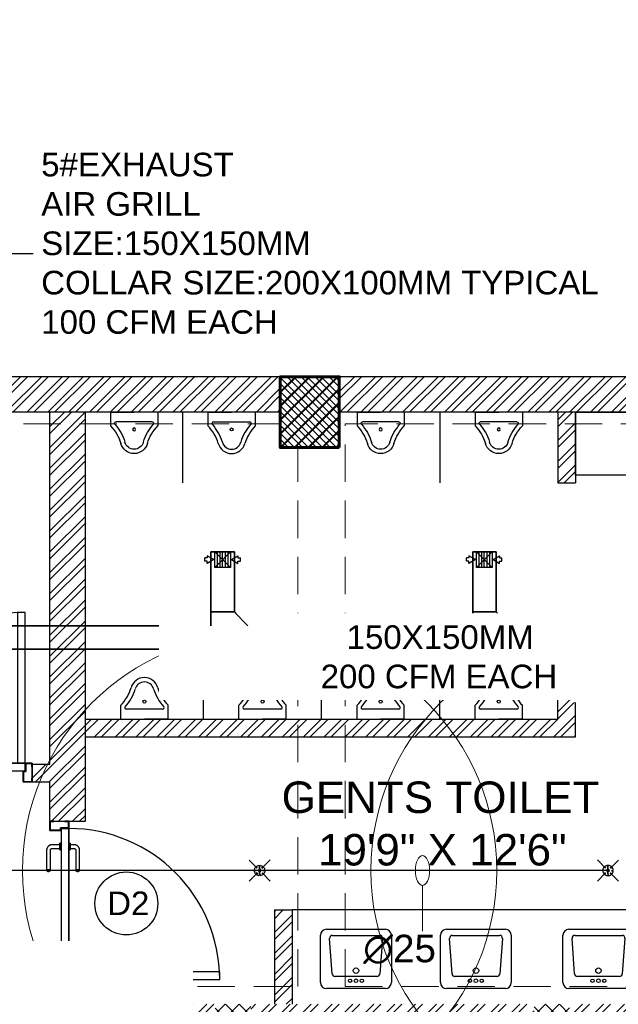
# Model space of a CAD drawing. Header units: inches. Extents: x 113025 to 158499, y 12149 to 30915.
# Tile 97 of 167: x 127025 to 127178, y 21443 to 21693. Entities that reach past the tile are written whole.
import ezdxf

# ---------------------------------------------------------------- set-up
doc = ezdxf.new("R2010")
doc.units = ezdxf.units.IN
doc.header["$MEASUREMENT"] = 0
doc.linetypes.add('HIDDEN', pattern=[0.375, 0.25, -0.125])
for name, color, linetype in [('0-SA-DUCT', 250, 'Continuous'), ('PD_025_TEXT', 61, 'Continuous'), ('PP-HVAC- GRILL', 1, 'Continuous'), ('PP-SPRINKLER', 1, 'Continuous')]:
    doc.layers.add(name, color=color, linetype=linetype)
for name, color, linetype, lineweight in [('DIFFUSER', 3, 'Continuous', 30), ('EXHAUST AIR DUCT', 13, 'Continuous', 35), ('FIRE', 1, 'Continuous', 25), ('HVAC TEXT PP', 104, 'Continuous', 20), ('PD_COLUMN', 2, 'Continuous', 60), ('PD_DOOR', 42, 'Continuous', 25), ('PD_HATCH', 45, 'Continuous', 9), ('PP-SPRINKLER PIPE', 1, 'Continuous', 0), ('PP-TEXT', 7, 'Continuous', 40), ('SH-SPRINKLAR', 1, 'Continuous', 0)]:
    doc.layers.add(name, color=color, linetype=linetype, lineweight=lineweight)
doc.layers.add('PD_BASE', color=8, linetype='Continuous', transparency=0.5)
doc.styles.get("Standard").update_dxf_attribs({"font": 'arial.ttf', "height": 6})
doc.styles.add('style1', font='arial.ttf', dxfattribs={"height": 500})
doc.styles.add('text Ht 200mm', font='arial.ttf')
doc.dimstyles.new('ISO-10', dxfattribs={"dimtxt": 6, "dimasz": 0.5, "dimexe": 1.25, "dimexo": 0.625, "dimtad": 1, "dimtoh": 1, "dimdec": 1, "dimlunit": 4, "dimtxsty": 'Standard', "dimblk": 'ARCHTICK', "dimcen": 2.5, "dimclrt": 3, "dimadec": 0, "dimazin": 0, "dimtfac": 1, "dimtdec": 1, "dimtmove": 1, "dimatfit": 3, "dimfxl": 1, "dimarcsym": 0})
pattern_1 = [(45, (150297.4604, 39481.8853), (-2.65165043, 2.65165043), []), (45, (150299.228, 39481.8853), (-2.65165043, 2.65165043), [])]

# ---------------------------------------------------------------- blocks, each defined once
blk = doc.blocks.new('columns2')
at = {"layer": 'PD_HATCH'}
h = blk.add_hatch(dxfattribs=at)
h.set_pattern_fill('ANSI37', color=256, scale=20)
h.paths.add_polyline_path([(387, -250), (387, -268), (369, -268), (369, -250)])
h.paths.add_polyline_path([(18, 0), (18, -15), (0, -15), (0, 0)])
h.paths.add_polyline_path([(18, -828), (18, -813), (0, -813), (0, -828)])
h.paths.add_polyline_path([(201, -870), (186, -870), (186, -888), (201, -888)])
h.paths.add_polyline_path([(570, -870), (555, -870), (555, -888), (570, -888)])
h.paths.add_polyline_path([(754.5, -870), (739.5, -870), (739.5, -888), (754.5, -888)])
h.paths.add_polyline_path([(934.5, -870), (919.5, -870), (919.5, -888), (934.5, -888)])
h.paths.add_polyline_path([(385.5, -870), (370.5, -870), (370.5, -888), (385.5, -888)])
h.paths.add_polyline_path([(201, 42), (186, 42), (186, 60), (201, 60)])
h.paths.add_polyline_path([(387, -578), (387, -560), (369, -560), (369, -578)])
h.paths.add_polyline_path([(1116, -731.5), (1116, -716.5), (1098, -716.5), (1098, -731.5)])
h.paths.add_polyline_path([(1116, -111.5), (1116, -96.5), (1098, -96.5), (1098, -111.5)])
h.paths.add_polyline_path([(1116, -561.5), (1116, -576.5), (1098, -576.5), (1098, -561.5)])
h.paths.add_polyline_path([(1116, -251.5), (1116, -266.5), (1098, -266.5), (1098, -251.5)])
h.paths.add_polyline_path([(0, -731.5), (0, -716.5), (18, -716.5), (18, -731.5)])
h.paths.add_polyline_path([(0, -111.5), (0, -96.5), (18, -96.5), (18, -111.5)])
h.paths.add_polyline_path([(0, -406.5), (0, -421.5), (18, -421.5), (18, -406.5)])
h.paths.add_polyline_path([(0, -561.5), (0, -576.5), (18, -576.5), (18, -561.5)])
h.paths.add_polyline_path([(0, -251.5), (0, -266.5), (18, -266.5), (18, -251.5)])
h.paths.add_polyline_path([(993, -111.5), (993, -99.5), (984, -99.5), (984, -111.5)])
h.paths.add_polyline_path([(993, -189.5), (993, -201.5), (984, -201.5), (984, -189.5)])
h.paths.add_polyline_path([(903, -111.5), (903, -99.5), (912, -99.5), (912, -111.5)])
h.paths.add_polyline_path([(903, -189.5), (903, -201.5), (912, -201.5), (912, -189.5)])
h.paths.add_polyline_path([(75, -870), (60, -870), (60, -888), (75, -888)])
h.paths.add_polyline_path([(1116, -870), (1101, -870), (1101, -888), (1116, -888)])
h.paths.add_polyline_path([(75, 42), (60, 42), (60, 60), (75, 60)])
h.paths.add_polyline_path([(570, 42), (555, 42), (555, 60), (570, 60)])
h.paths.add_polyline_path([(754.5, 42), (739.5, 42), (739.5, 60), (754.5, 60)])
h.paths.add_polyline_path([(934.5, 42), (919.5, 42), (919.5, 60), (934.5, 60)])
h.paths.add_polyline_path([(385.5, 42), (370.5, 42), (370.5, 60), (385.5, 60)])
h.paths.add_polyline_path([(1116, 42), (1101, 42), (1101, 60), (1116, 60)])
h.paths.add_polyline_path([(738, -250), (738, -268), (756, -268), (756, -250)])
h.paths.add_polyline_path([(756, -578), (756, -560), (738, -560), (738, -578)])
at = {"layer": 'PD_COLUMN'}
blk.add_lwpolyline([(934.5, 42), (919.5, 42), (919.5, 60), (934.5, 60)], close=True, dxfattribs=at)
at = {"layer": 'PD_HATCH', "linetype": 'HIDDEN', "ltscale": 38}
for p, q in [((754.5, 60), (919.5, 60)), ((1101, 60), (934.5, 60)), ((754.5, 48), (919.5, 48)), ((1101, 48), (936, 48)), ((936, -95), (936, 48)), ((924, -95), (924, 42)), ((756, -95), (924, -95)), ((936, -95), (1104, -95))]:
    blk.add_line(p, q, dxfattribs=at)
blk = doc.blocks.new('LV')
at = {"color": 251}
for p, q in [((-254, 510.1), (254, 510.1)), ((-304.8, 50.8), (-304.8, 459.3)), ((-205.3, 127), (-226.3, 430.8)), ((-201, 458), (203.1, 458)), ((228.4, 430.6), (205.5, 126.8)), ((304.8, 459.3), (304.8, 50.8)), ((180.2, 103.5), (-180, 103.5)), ((254, 0), (-254, 0))]:
    blk.add_line(p, q, dxfattribs=at)
for centre, radius in [((0.4, 154.3), 23.6), ((-50.8, 67.2), 14.4), ((0, 67.2), 15.3), ((50.8, 67.2), 14.4)]:
    blk.add_circle(centre, radius, dxfattribs=at)
for centre, radius, start, end in [((-254, 459.3), 50.8, 90, 180), ((254, 459.3), 50.8, 0, 90), ((-201, 432.6), 25.4, 90, 184.20165), ((203.1, 432.6), 25.4, 355.41795, 90), ((-180, 128.9), 25.4, 184.20165, 270), ((180.2, 128.9), 25.4, 270, 355.41795), ((-254, 50.8), 50.8, 180, 270), ((254, 50.8), 50.8, 270, 0)]:
    blk.add_arc(centre, radius, start, end, dxfattribs=at)
blk = doc.blocks.new('A$C33087201')
at = {"color": 251}
for p, q in [((0, 289.6), (165, 289.6)), ((0, 289.6), (0, 193.2)), ((330, 289.6), (165, 289.6)), ((330, 289.6), (330, 193.2)), ((38.1, 220.9), (291.9, 220.9))]:
    blk.add_line(p, q, dxfattribs=at)
blk.add_circle((165, 168.2), 10.4, dxfattribs=at)
for centre, radius, start, end in [((38.1, 210.9), 10, 90, 221.82421), ((291.9, 210.9), 10, 318.17579, 90), ((-215.7, -16.2), 300.6, 16.9059, 44.14458), ((-215.7, -16.2), 330.6, 16.9059, 41.82421), ((545.7, -16.2), 330.6, 138.17579, 163.0941), ((545.7, -16.2), 300.6, 135.85542, 163.0941), ((164.8, 96.2), 96.2, 195.06809, 270.09426), ((164.8, 96.2), 66.2, 195.06809, 270.09426), ((165.2, 96.2), 66.2, 269.90574, 344.93191), ((165.2, 96.2), 96.2, 269.90574, 344.93191)]:
    blk.add_arc(centre, radius, start, end, dxfattribs=at)
blk = doc.blocks.new('door 1')
at = {"layer": 'PD_DOOR', "color": 251}
for p, q in [((159755.9, 15337.6), (159695.9, 15337.6)), ((159695.9, 15337.6), (159695.9, 15312.6)), ((159695.9, 15312.6), (159695.9, 15337.6)), ((159695.9, 15337.6), (159755.9, 15337.6)), ((159695.9, 15212.6), (159695.9, 15337.6)), ((159697.9, 15312.6), (159697.9, 15335.6)), ((159697.9, 15335.6), (159753.9, 15335.6)), ((159753.9, 15335.6), (159697.9, 15335.6)), ((159697.9, 15335.6), (159697.9, 15312.6)), ((159753.9, 15335.6), (159753.9, 15267.6)), ((159753.9, 15267.6), (159753.9, 15335.6)), ((159755.9, 15265.6), (159755.9, 15337.6)), ((159755.9, 15337.6), (159755.9, 15265.6)), ((160472.9, 15356.5), (160472.9, 15360.1)), ((160472.9, 15360.1), (160472.9, 15356.5)), ((160602.9, 15360.1), (160472.9, 15360.1)), ((160472.9, 15360.1), (160472.9, 15359.7)), ((160472.9, 15335.1), (160472.9, 15360.1)), ((160472.9, 15359.7), (160472.9, 15335.6)), ((160472.9, 15335.1), (160472.9, 15338.8)), ((160472.9, 15338.8), (160472.9, 15335.1)), ((160472.9, 15335.6), (160472.9, 15335.1)), ((160795.9, 15337.6), (160735.9, 15337.6)), ((160735.9, 15337.6), (160735.9, 15265.6)), ((160735.9, 15265.6), (160735.9, 15337.6)), ((160735.9, 15337.6), (160795.9, 15337.6)), ((160737.9, 15267.6), (160737.9, 15335.6)), ((160737.9, 15335.6), (160793.9, 15335.6)), ((160793.9, 15335.6), (160737.9, 15335.6)), ((160737.9, 15335.6), (160737.9, 15267.6)), ((160793.9, 15335.6), (160793.9, 15312.6)), ((160793.9, 15312.6), (160793.9, 15335.6)), ((160795.9, 15312.6), (160795.9, 15337.6)), ((160795.9, 15337.6), (160795.9, 15312.6)), ((160795.9, 15337.6), (160795.9, 15212.6)), ((159695.9, 15312.6), (159697.9, 15312.6)), ((159697.9, 15312.6), (159695.9, 15312.6)), ((160472.9, 15335.1), (160602.9, 15335.1)), ((160605.4, 15272.6), (160605.4, 15262.6)), ((160622.1, 15272.6), (160605.4, 15272.6)), ((160605.4, 15272.6), (160622.1, 15272.6)), ((160615.4, 15322.6), (160615.4, 15272.6)), ((160640.4, 15272.6), (160615.4, 15272.6)), ((160615.4, 15272.6), (160621.7, 15272.6)), ((160621.7, 15272.6), (160624.7, 15272.6)), ((160624.7, 15272.6), (160627.9, 15272.6)), ((160627.9, 15272.6), (160631.2, 15272.6)), ((160627.9, 15272.6), (160650.4, 15272.6)), ((160631.2, 15272.6), (160634.2, 15272.6)), ((160650.4, 15272.6), (160633.8, 15272.6)), ((160634.2, 15272.6), (160640.4, 15272.6)), ((160640.4, 15272.6), (160640.4, 15322.6)), ((160650.4, 15262.6), (160650.4, 15272.6)), ((160793.9, 15312.6), (160795.9, 15312.6)), ((160795.9, 15312.6), (160793.9, 15312.6)), ((159697.9, 15237.6), (159695.9, 15237.6)), ((159695.9, 15237.6), (159695.9, 15212.6)), ((159695.9, 15212.6), (159695.9, 15237.6)), ((159695.9, 15237.6), (159697.9, 15237.6)), ((159695.9, 15212.6), (159740.9, 15212.6)), ((159740.9, 15212.6), (159695.9, 15212.6)), ((159695.9, 15212.6), (159743.9, 15212.6)), ((159743.9, 15212.6), (159695.9, 15212.6)), ((159697.9, 15214.6), (159697.9, 15237.6)), ((159697.9, 15237.6), (159697.9, 15214.6)), ((159738.9, 15214.6), (159697.9, 15214.6)), ((159697.9, 15214.6), (159738.9, 15214.6)), ((159753.9, 15267.6), (159738.9, 15267.6)), ((159738.9, 15267.6), (159738.9, 15214.6)), ((159738.9, 15214.6), (159738.9, 15267.6)), ((159738.9, 15267.6), (159753.9, 15267.6)), ((159740.9, 15212.6), (159740.9, 15265.6)), ((159740.9, 15265.6), (159755.9, 15265.6)), ((159755.9, 15265.6), (159740.9, 15265.6)), ((159740.9, 15265.6), (159740.9, 15212.6)), ((160747.9, 15262.6), (159743.9, 15262.6)), ((159743.9, 15262.6), (159743.9, 15212.6)), ((160747.9, 15262.6), (159743.9, 15262.6)), ((159743.9, 15262.6), (159743.9, 15212.6)), ((159793.9, 15212.6), (159743.9, 15212.6)), ((159743.9, 15212.6), (159743.9, 14208.6)), ((159743.9, 15212.6), (160747.9, 15212.6)), ((159743.9, 15212.6), (159793.9, 15212.6)), ((159743.9, 15212.6), (159793.9, 15212.6)), ((159793.9, 15212.6), (159743.9, 15212.6)), ((159793.9, 14208.6), (159793.9, 15212.6)), ((159793.9, 15212.6), (160747.9, 15212.6)), ((159793.9, 15212.6), (160747.9, 15212.6)), ((160747.9, 15212.6), (159793.9, 15212.6)), ((160650.4, 15262.6), (160605.4, 15262.6)), ((160605.4, 15262.6), (160650.4, 15262.6)), ((160605.4, 15212.6), (160605.4, 15202.6)), ((160605.4, 15212.6), (160650.4, 15212.6)), ((160639.2, 15212.6), (160605.4, 15212.6)), ((160617.9, 15267.6), (160617.9, 15262.6)), ((160637.9, 15267.6), (160617.9, 15267.6)), ((160617.9, 15267.6), (160637.9, 15267.6)), ((160637.9, 15262.6), (160617.9, 15262.6)), ((160617.9, 15262.6), (160637.9, 15262.6)), ((160617.9, 15212.6), (160617.9, 15207.6)), ((160617.9, 15212.6), (160637.9, 15212.6)), ((160618.3, 15212.6), (160617.9, 15212.6)), ((160617.9, 15207.6), (160637.9, 15207.6)), ((160637.9, 15207.6), (160617.9, 15207.6)), ((160637.9, 15212.6), (160618.3, 15212.6)), ((160637.9, 15262.6), (160637.9, 15267.6)), ((160637.9, 15207.6), (160637.9, 15212.6)), ((160650.4, 15212.6), (160639.2, 15212.6)), ((160650.4, 15202.6), (160650.4, 15212.6)), ((160735.9, 15265.6), (160750.9, 15265.6)), ((160750.9, 15265.6), (160735.9, 15265.6)), ((160752.9, 15267.6), (160737.9, 15267.6)), ((160737.9, 15267.6), (160752.9, 15267.6)), ((160747.9, 15212.6), (160747.9, 15262.6)), ((160747.9, 15262.6), (160747.9, 15212.6)), ((160747.9, 15212.6), (160795.9, 15212.6)), ((160795.9, 15212.6), (160747.9, 15212.6)), ((160750.9, 15265.6), (160750.9, 15212.6)), ((160750.9, 15212.6), (160750.9, 15265.6)), ((160750.9, 15212.6), (160795.9, 15212.6)), ((160795.9, 15212.6), (160750.9, 15212.6)), ((160752.9, 15214.6), (160752.9, 15267.6)), ((160752.9, 15267.6), (160752.9, 15214.6)), ((160793.9, 15214.6), (160752.9, 15214.6)), ((160752.9, 15214.6), (160793.9, 15214.6)), ((160795.9, 15237.6), (160793.9, 15237.6)), ((160793.9, 15237.6), (160793.9, 15214.6)), ((160793.9, 15214.6), (160793.9, 15237.6)), ((160793.9, 15237.6), (160795.9, 15237.6)), ((160795.9, 15212.6), (160795.9, 15237.6)), ((160795.9, 15237.6), (160795.9, 15212.6)), ((160472.9, 15165.1), (160472.9, 15161.5)), ((160472.9, 15161.5), (160472.9, 15165.1)), ((160602.9, 15165.1), (160472.9, 15165.1)), ((160472.9, 15165.1), (160472.9, 15164.7)), ((160472.9, 15140.1), (160472.9, 15165.1)), ((160472.9, 15164.7), (160472.9, 15140.6)), ((160472.9, 15143.8), (160472.9, 15140.1)), ((160472.9, 15140.1), (160472.9, 15143.8)), ((160472.9, 15140.6), (160472.9, 15140.1)), ((160472.9, 15140.1), (160602.9, 15140.1)), ((160605.4, 15202.6), (160650.4, 15202.6)), ((160650.4, 15202.6), (160605.4, 15202.6)), ((160615.4, 15202.6), (160615.4, 15177.6)), ((160615.4, 15202.6), (160640.4, 15202.6)), ((160640.4, 15202.6), (160615.4, 15202.6)), ((160640.4, 15177.6), (160640.4, 15202.6)), ((159743.9, 14208.6), (159793.9, 14208.6))]:
    blk.add_line(p, q, dxfattribs=at)
at = {"layer": 'PD_DOOR', "color": 251, "flags": 128}
for points in [[(160460.4, 15347.6), (160460.5, 15348.1), (160460.5, 15348.6), (160460.5, 15349.1), (160460.6, 15349.6), (160460.7, 15350.1), (160460.8, 15350.6), (160460.9, 15351.1), (160461.1, 15351.6), (160461.2, 15352), (160461.4, 15352.5), (160461.6, 15353), (160461.9, 15353.4), (160462.1, 15353.9), (160462.4, 15354.3), (160462.6, 15354.7), (160462.9, 15355.1), (160463.2, 15355.5), (160463.5, 15355.9), (160463.9, 15356.3), (160464.2, 15356.6), (160464.6, 15357), (160465, 15357.3), (160465.4, 15357.6), (160465.8, 15357.9), (160466.2, 15358.2), (160466.6, 15358.4), (160467, 15358.7), (160467.5, 15358.9), (160467.9, 15359.1), (160468.4, 15359.3), (160468.9, 15359.5), (160469.4, 15359.6), (160469.8, 15359.8), (160470.3, 15359.9), (160470.8, 15360), (160471.3, 15360), (160471.8, 15360.1), (160472.3, 15360.1), (160472.8, 15360.1), (160472.9, 15360.1)], [(160472.9, 15335.1), (160472.4, 15335.2), (160471.9, 15335.2), (160471.4, 15335.2), (160470.9, 15335.3), (160470.5, 15335.4), (160470, 15335.5), (160469.5, 15335.6), (160469, 15335.8), (160468.5, 15335.9), (160468.1, 15336.1), (160467.6, 15336.3), (160467.2, 15336.6), (160466.7, 15336.8), (160466.3, 15337.1), (160465.9, 15337.3), (160465.5, 15337.6), (160465.1, 15337.9), (160464.7, 15338.2), (160464.3, 15338.6), (160464, 15338.9), (160463.6, 15339.3), (160463.3, 15339.7), (160463, 15340.1), (160462.7, 15340.5), (160462.4, 15340.9), (160462.2, 15341.3), (160461.9, 15341.8), (160461.7, 15342.2), (160461.5, 15342.7), (160461.3, 15343.1), (160461.1, 15343.6), (160461, 15344.1), (160460.8, 15344.5), (160460.7, 15345), (160460.6, 15345.5), (160460.5, 15346), (160460.5, 15346.5), (160460.5, 15347), (160460.4, 15347.5), (160460.4, 15347.6)], [(160640.4, 15322.6), (160640.4, 15324.1), (160640.3, 15325.6), (160640.2, 15327.1), (160640, 15328.6), (160639.7, 15330.1), (160639.4, 15331.6), (160639, 15333), (160638.5, 15334.4), (160638, 15335.9), (160637.5, 15337.2), (160636.9, 15338.6), (160636.2, 15340), (160635.5, 15341.3), (160634.7, 15342.6), (160633.9, 15343.8), (160633, 15345), (160632.1, 15346.2), (160631.1, 15347.4), (160630.1, 15348.5), (160629.1, 15349.5), (160628, 15350.6), (160626.8, 15351.5), (160625.7, 15352.5), (160624.4, 15353.4), (160623.2, 15354.2), (160621.9, 15355), (160620.6, 15355.7), (160619.3, 15356.4), (160617.9, 15357), (160616.5, 15357.6), (160615.1, 15358.1), (160613.7, 15358.6), (160612.2, 15359), (160610.8, 15359.3), (160609.3, 15359.6), (160607.8, 15359.8), (160606.3, 15360), (160604.8, 15360.1), (160603.3, 15360.1), (160602.9, 15360.1)], [(160602.9, 15335.1), (160603.4, 15335.1), (160603.9, 15335.1), (160604.4, 15335.1), (160604.9, 15335), (160605.4, 15334.9), (160605.9, 15334.8), (160606.4, 15334.7), (160606.9, 15334.5), (160607.3, 15334.3), (160607.8, 15334.2), (160608.3, 15334), (160608.7, 15333.7), (160609.2, 15333.5), (160609.6, 15333.2), (160610, 15333), (160610.4, 15332.7), (160610.8, 15332.4), (160611.2, 15332), (160611.6, 15331.7), (160611.9, 15331.4), (160612.2, 15331), (160612.6, 15330.6), (160612.9, 15330.2), (160613.2, 15329.8), (160613.5, 15329.4), (160613.7, 15329), (160614, 15328.5), (160614.2, 15328.1), (160614.4, 15327.6), (160614.6, 15327.2), (160614.8, 15326.7), (160614.9, 15326.2), (160615.1, 15325.7), (160615.2, 15325.3), (160615.3, 15324.8), (160615.3, 15324.3), (160615.4, 15323.8), (160615.4, 15323.3), (160615.4, 15322.8), (160615.4, 15322.6)], [(160460.4, 15152.6), (160460.5, 15153.1), (160460.5, 15153.6), (160460.5, 15154.1), (160460.6, 15154.6), (160460.7, 15155.1), (160460.8, 15155.6), (160460.9, 15156.1), (160461.1, 15156.6), (160461.2, 15157), (160461.4, 15157.5), (160461.6, 15158), (160461.9, 15158.4), (160462.1, 15158.9), (160462.4, 15159.3), (160462.6, 15159.7), (160462.9, 15160.1), (160463.2, 15160.5), (160463.5, 15160.9), (160463.9, 15161.3), (160464.2, 15161.6), (160464.6, 15162), (160465, 15162.3), (160465.4, 15162.6), (160465.8, 15162.9), (160466.2, 15163.2), (160466.6, 15163.4), (160467, 15163.7), (160467.5, 15163.9), (160467.9, 15164.1), (160468.4, 15164.3), (160468.9, 15164.5), (160469.4, 15164.6), (160469.8, 15164.8), (160470.3, 15164.9), (160470.8, 15165), (160471.3, 15165), (160471.8, 15165.1), (160472.3, 15165.1), (160472.8, 15165.1), (160472.9, 15165.1)], [(160472.9, 15140.1), (160472.4, 15140.2), (160471.9, 15140.2), (160471.4, 15140.2), (160470.9, 15140.3), (160470.5, 15140.4), (160470, 15140.5), (160469.5, 15140.6), (160469, 15140.8), (160468.5, 15140.9), (160468.1, 15141.1), (160467.6, 15141.3), (160467.2, 15141.6), (160466.7, 15141.8), (160466.3, 15142.1), (160465.9, 15142.3), (160465.5, 15142.6), (160465.1, 15142.9), (160464.7, 15143.2), (160464.3, 15143.6), (160464, 15143.9), (160463.6, 15144.3), (160463.3, 15144.7), (160463, 15145.1), (160462.7, 15145.5), (160462.4, 15145.9), (160462.2, 15146.3), (160461.9, 15146.8), (160461.7, 15147.2), (160461.5, 15147.7), (160461.3, 15148.1), (160461.1, 15148.6), (160461, 15149.1), (160460.8, 15149.5), (160460.7, 15150), (160460.6, 15150.5), (160460.5, 15151), (160460.5, 15151.5), (160460.5, 15152), (160460.4, 15152.5), (160460.4, 15152.6)], [(160602.9, 15140.1), (160604.4, 15140.2), (160605.9, 15140.3), (160607.4, 15140.4), (160608.9, 15140.6), (160610.4, 15140.9), (160611.9, 15141.2), (160613.3, 15141.6), (160614.7, 15142), (160616.2, 15142.5), (160617.5, 15143.1), (160618.9, 15143.7), (160620.3, 15144.4), (160621.6, 15145.1), (160622.9, 15145.9), (160624.1, 15146.7), (160625.3, 15147.6), (160626.5, 15148.5), (160627.7, 15149.5), (160628.8, 15150.5), (160629.8, 15151.5), (160630.9, 15152.6), (160631.8, 15153.8), (160632.8, 15154.9), (160633.7, 15156.1), (160634.5, 15157.4), (160635.3, 15158.7), (160636, 15160), (160636.7, 15161.3), (160637.3, 15162.7), (160637.9, 15164.1), (160638.4, 15165.5), (160638.9, 15166.9), (160639.3, 15168.3), (160639.6, 15169.8), (160639.9, 15171.3), (160640.1, 15172.8), (160640.3, 15174.2), (160640.4, 15175.7), (160640.4, 15177.2), (160640.4, 15177.6)], [(160615.4, 15177.6), (160615.4, 15177.1), (160615.4, 15176.6), (160615.4, 15176.1), (160615.3, 15175.7), (160615.2, 15175.2), (160615.1, 15174.7), (160615, 15174.2), (160614.8, 15173.7), (160614.6, 15173.2), (160614.5, 15172.8), (160614.3, 15172.3), (160614, 15171.9), (160613.8, 15171.4), (160613.5, 15171), (160613.3, 15170.6), (160613, 15170.2), (160612.7, 15169.8), (160612.3, 15169.4), (160612, 15169), (160611.7, 15168.7), (160611.3, 15168.3), (160610.9, 15168), (160610.5, 15167.7), (160610.1, 15167.4), (160609.7, 15167.1), (160609.3, 15166.9), (160608.8, 15166.6), (160608.4, 15166.4), (160607.9, 15166.2), (160607.5, 15166), (160607, 15165.8), (160606.5, 15165.7), (160606, 15165.5), (160605.6, 15165.4), (160605.1, 15165.3), (160604.6, 15165.3), (160604.1, 15165.2), (160603.6, 15165.2), (160603.1, 15165.1), (160602.9, 15165.1)]]:
    blk.add_lwpolyline(points, dxfattribs=at)
at = {"layer": 'PD_DOOR', "color": 251}
blk.add_arc((159743.9, 15212.6), 1004, 270, 0, dxfattribs=at)
blk = doc.blocks.new('DOOR1')
at = {"color": 251, "xscale": 0.03818181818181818, "yscale": 0.03818181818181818, "zscale": 0.03818181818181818, "rotation": 90}
blk.add_blockref('door 1', (-2370.94, -8406.75), dxfattribs=at)
blk = doc.blocks.new('FIRST FLOOR AR PLAN')
at = {"layer": 'PD_BASE'}
h = blk.add_hatch(dxfattribs=at)
h.set_pattern_fill('ANSI32', color=256, scale=10)
h.set_pattern_definition([(45, (123173.841, 20768.249), (-2.65165, 2.65165), []), (45, (123175.6088, 20768.249), (-2.65165, 2.65165), [])])
h.paths.add_polyline_path([(123176.99, 20811), (123167.99, 20811), (123167.99, 20729.5), (123176.99, 20729.5)])
h.paths.add_polyline_path([(123538.49, 20663.5), (123368.99, 20663.5), (123368.99, 20654.5), (123538.49, 20654.5)])
h.paths.add_polyline_path([(123722.99, 20663.5), (123553.49, 20663.5), (123553.49, 20654.5), (123722.99, 20654.5)])
h.paths.add_polyline_path([(123176.99, 21527.5), (123167.99, 21527.5), (123167.99, 21446), (123176.99, 21446)])
h.paths.add_polyline_path([(123176.99, 21431), (123167.99, 21431), (123167.99, 21291), (123176.99, 21291)])
h.paths.add_polyline_path([(123176.99, 21276), (123167.99, 21276), (123167.99, 21136), (123176.99, 21136)])
h.paths.add_polyline_path([(123176.99, 21121), (123167.99, 21121), (123167.99, 20981), (123176.99, 20981)])
h.paths.add_polyline_path([(123176.99, 20966), (123167.99, 20966), (123167.99, 20826), (123176.99, 20826)])
h.paths.add_polyline_path([(124268.99, 21602.5), (124102.49, 21602.5), (124102.49, 21593.5), (124268.99, 21593.5)])
h.paths.add_polyline_path([(124087.49, 21602.5), (123922.49, 21602.5), (123922.49, 21593.5), (124087.49, 21593.5)])
h.paths.add_polyline_path([(123907.49, 21602.5), (123737.99, 21602.5), (123737.99, 21593.5), (123907.49, 21593.5)])
h.paths.add_polyline_path([(123722.99, 21602.5), (123553.49, 21602.5), (123553.49, 21593.5), (123722.99, 21593.5)])
h.paths.add_polyline_path([(123353.99, 21602.5), (123242.99, 21602.5), (123242.99, 21593.5), (123353.99, 21593.5)])
h.paths.add_polyline_path([(123227.99, 21602.5), (123167.99, 21602.5), (123167.99, 21542.5), (123176.99, 21542.5), (123176.99, 21593.5), (123227.99, 21593.5)])
h.paths.add_polyline_path([(123176.99, 20714.5), (123167.99, 20714.5), (123167.99, 20654.5), (123227.99, 20654.5), (123227.99, 20663.5), (123176.99, 20663.5)])
h.paths.add_polyline_path([(123353.99, 20663.5), (123242.99, 20663.5), (123242.99, 20654.5), (123353.99, 20654.5)])
h.paths.add_polyline_path([(123762.74, 20663.5), (123737.99, 20663.5), (123737.99, 20654.5), (123762.74, 20654.5)])
h.paths.add_polyline_path([(123907.49, 20663.5), (123882.74, 20663.5), (123882.74, 20654.5), (123907.49, 20654.5)])
h.paths.add_polyline_path([(123944.99, 20663.5), (123922.49, 20663.5), (123922.49, 20654.5), (123944.99, 20654.5)])
h.paths.add_polyline_path([(124087.49, 20663.5), (124064.99, 20663.5), (124064.99, 20654.5), (124087.49, 20654.5)])
h.paths.add_polyline_path([(124124.99, 20663.5), (124102.49, 20663.5), (124102.49, 20654.5), (124124.99, 20654.5)])
h.paths.add_polyline_path([(124268.99, 20663.5), (124244.99, 20663.5), (124244.99, 20654.5), (124268.99, 20654.5)])
h.paths.add_polyline_path([(124283.99, 20672.5), (124274.99, 20672.5)])
h.paths.add_polyline_path([(124283.99, 20811), (124274.99, 20811), (124274.99, 20672.5), (124283.99, 20672.5)])
h.paths.add_polyline_path([(124283.99, 20966), (124274.99, 20966), (124274.99, 20826), (124283.99, 20826)])
h.paths.add_polyline_path([(124283.99, 21276), (124274.99, 21276), (124274.99, 20981), (124283.99, 20981)])
h.paths.add_polyline_path([(124283.99, 21584.5), (124274.99, 21584.5), (124274.99, 21446), (124283.99, 21446)])
h.paths.add_polyline_path([(124265.99, 21443), (124160.99, 21443), (124160.99, 21434), (124265.99, 21434)])
h.paths.add_polyline_path([(124160.99, 21431), (124151.99, 21431), (124151.99, 21353), (124160.99, 21353)])
h.paths.add_polyline_path([(124151.99, 21443), (124079.99, 21443), (124079.99, 21434), (124151.99, 21434)])
h.paths.add_polyline_path([(124079.99, 21431), (124070.99, 21431), (124070.99, 21353), (124079.99, 21353)])
h.paths.add_polyline_path([(124070.99, 21443), (123989.99, 21443), (123989.99, 21341), (124016.99, 21341), (124016.99, 21350), (123998.99, 21350), (123998.99, 21434), (124070.99, 21434)])
h.paths.add_polyline_path([(124070.99, 21350), (124052.99, 21350), (124052.99, 21341), (124070.99, 21341)], flags=17)
h.paths.add_polyline_path([(124097.99, 21350), (124079.99, 21350), (124079.99, 21341), (124097.99, 21341)])
h.paths.add_polyline_path([(124151.99, 21350), (124133.99, 21350), (124133.99, 21341), (124151.99, 21341)])
h.paths.add_polyline_path([(124160.99, 21341), (124151.99, 21341), (124151.99, 21278), (124160.99, 21278)])
h.paths.add_polyline_path([(124283.99, 21292), (124274.99, 21292), (124274.99, 21291), (124283.99, 21291)])
h.paths.add_polyline_path([(124283.99, 21431), (124274.99, 21431), (124274.99, 21412), (124283.99, 21412)])
h.paths.add_polyline_path([(123405.74, 21593.5), (123405.74, 21602.5), (123368.99, 21602.5), (123368.99, 21593.5)])
h.paths.add_polyline_path([(123501.74, 21602.5), (123501.74, 21593.5), (123538.49, 21593.5), (123538.49, 21602.5)])
h = blk.add_hatch(dxfattribs=at)
h.set_pattern_fill('ANSI37', color=256, scale=20)
h.set_pattern_definition([(45, (268611.2745, 47371.9895), (-1.767766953, 1.767766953), []), (135, (268611.2745, 47371.9895), (-1.767766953, -1.767766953), [])])
h.paths.add_polyline_path([(124102.49, 21602.5), (124087.49, 21602.5), (124087.49, 21584.5), (124102.49, 21584.5)])
h = blk.add_hatch(dxfattribs=at)
h.set_pattern_fill('ANSI32', color=256, scale=10)
h.set_pattern_definition(pattern_1)
h.paths.add_polyline_path([(123758.99, 21593.5), (123752.99, 21593.5), (123752.99, 21557.5), (123758.99, 21557.5)])
h.paths.add_polyline_path([(123758.99, 21557.5), (123752.99, 21557.5), (123752.99, 21521.5), (123758.99, 21521.5)])
h.paths.add_polyline_path([(123752.99, 21521.5), (123752.99, 21485.5), (123758.99, 21485.5), (123758.99, 21521.5)])
h.paths.add_polyline_path([(123758.99, 21485.5), (123752.99, 21485.5), (123752.99, 21449.5), (123758.99, 21449.5)])
h.paths.add_polyline_path([(123758.99, 21449.5), (123752.99, 21449.5), (123752.99, 21413.5), (123758.99, 21413.5)])
h.paths.add_polyline_path([(123758.99, 21413.5), (123752.99, 21413.5), (123752.99, 21377.5), (123758.99, 21377.5)])
h.paths.add_polyline_path([(124037.99, 21593.5), (124028.99, 21593.5), (124028.99, 21504), (124024.49, 21504), (124024.49, 21499.5), (124028.99, 21499.5), (124028.99, 21489.5), (124037.99, 21489.5)])
h.paths.add_polyline_path([(123956.99, 21593.5), (123952.49, 21593.5), (123952.49, 21504), (123947.99, 21504), (123947.99, 21499.5), (123982.49, 21499.5), (123982.49, 21504), (123956.99, 21504)])
h.paths.add_polyline_path([(123952.49, 21575.5), (123949.49, 21575.5), (123949.49, 21571), (123952.49, 21571)], flags=17)
h.paths.add_polyline_path([(123925.49, 21575.5), (123922.49, 21575.5), (123922.49, 21584.5), (123917.99, 21584.5), (123917.99, 21575.5), (123907.49, 21575.5), (123907.49, 21571), (123925.49, 21571)])
h.paths.add_polyline_path([(123871.49, 21593.5), (123866.99, 21593.5), (123866.99, 21577.5), (123866.99, 21571), (123871.49, 21571), (123871.49, 21575.5)])
h.paths.add_polyline_path([(124162.49, 21593.5), (124157.99, 21593.5), (124157.99, 21575.5), (124162.49, 21575.5)])
h = blk.add_hatch(dxfattribs=at)
h.set_pattern_fill('ANSI32', color=256, scale=10)
h.set_pattern_definition(pattern_1)
h.paths.add_polyline_path([(124090.49, 21467), (124085.99, 21467), (124085.99, 21443), (124090.49, 21443)])
h.paths.add_polyline_path([(124223.99, 21480.62), (124214.99, 21480.62), (124214.99, 21443), (124219.49, 21443), (124219.49, 21476.12), (124223.99, 21476.12)])
h.paths.add_polyline_path([(124274.99, 21480.62), (124247.99, 21480.62), (124247.99, 21476.12), (124274.99, 21476.12)])
h.paths.add_polyline_path([(124162.49, 21533.5), (124157.99, 21533.5), (124157.99, 21515.5), (124037.99, 21515.5), (124037.99, 21511), (124162.49, 21511)])
at = {"layer": 'PD_BASE', "lineweight": 30}
for p, q in [((124283.99, 21602.5), (123501.74, 21602.5)), ((124087.49, 21593.5), (123922.49, 21593.5)), ((124028.99, 21504), (124028.99, 21593.5)), ((124268.99, 21593.5), (124102.48, 21593.5)), ((124157.99, 21593.5), (124157.99, 21575.5)), ((124162.49, 21593.5), (124162.49, 21575.5)), ((124157.99, 21575.5), (124162.49, 21575.5)), ((124157.99, 21515.5), (124157.99, 21533.5)), ((124157.99, 21533.5), (124162.49, 21533.5)), ((124162.49, 21511), (124162.49, 21533.5)), ((124037.99, 21515.5), (124157.99, 21515.5)), ((124037.99, 21511), (124162.49, 21511)), ((124024.49, 21504), (124028.99, 21504)), ((124024.49, 21499.5), (124024.49, 21504)), ((124024.49, 21499.5), (124028.99, 21499.5)), ((124028.99, 21489.5), (124028.99, 21499.5)), ((124085.99, 21467), (124085.99, 21443)), ((124085.99, 21467), (124090.49, 21467)), ((124090.49, 21467), (124090.49, 21443)), ((124028.99, 21443), (124028.99, 21447.5)), ((124028.99, 21447.5), (124037.99, 21447.5)), ((124037.99, 21443), (124037.99, 21447.5))]:
    blk.add_line(p, q, dxfattribs=at)
at = {"layer": 'PD_BASE', "ltscale": 12}
for p, q in [((124062.74, 21575.5), (124062.74, 21593.5)), ((124127.99, 21593.5), (124127.99, 21575.5)), ((124067.99, 21515.5), (124067.99, 21533.5)), ((124097.99, 21515.5), (124097.99, 21533.5)), ((124127.99, 21515.5), (124127.99, 21533.5)), ((124214.99, 21467), (124090.49, 21467))]:
    blk.add_line(p, q, dxfattribs=at)
at = {"layer": 'PD_BASE'}
blk.add_lwpolyline([(124102.49, 21584.5), (124087.49, 21584.5), (124087.49, 21602.5), (124102.49, 21602.5)], close=True, dxfattribs=at)
at = {"layer": 'PD_BASE', "lineweight": 30}
blk.add_lwpolyline([(124028.99, 21489.5), (124037.99, 21489.5), (124037.99, 21593.5)], dxfattribs=at)
at = {"layer": 'PD_BASE', "ltscale": 12}
blk.add_lwpolyline([(124162.49, 21593.5), (124198.49, 21593.5), (124198.49, 21577.5), (124162.49, 21577.5)], close=True, dxfattribs=at)
at = {"layer": 'PD_BASE'}
blk.add_circle((124048.39, 21468.63), 8, dxfattribs=at)
at = {"layer": 'PD_BASE', "ltscale": 12}
for name, p, xscale, yscale, zscale in [('A$C33087201', (124056.37, 21582.97), -0.03636363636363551, 0.03636363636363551, 0.03636363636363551), ('A$C33087201', (124069.12, 21582.97), 0.03636363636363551, 0.03636363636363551, 0.03636363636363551), ('A$C33087201', (124118.99, 21582.97), -0.03636363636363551, 0.03636363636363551, 0.03636363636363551), ('A$C33087201', (124148.99, 21582.97), -0.03636363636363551, 0.03636363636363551, 0.03636363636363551), ('LV', (124106.71, 21447), 0.0295236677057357, 0.0295236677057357, 0.0295236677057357), ('LV', (124137.18, 21447), 0.0295236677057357, 0.0295236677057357, 0.0295236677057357), ('LV', (124168.3, 21447), 0.0295236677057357, 0.0295236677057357, 0.0295236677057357)]:
    blk.add_blockref(name, p, dxfattribs=dict(at, xscale=xscale, yscale=yscale, zscale=zscale))
at = {"layer": 'PD_BASE', "ltscale": 25, "rotation": 90.00000000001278}
blk.add_blockref('DOOR1', (121715.22, 24456.06), dxfattribs=at)
at = {"layer": 'PD_BASE', "ltscale": 12, "xscale": 0.03636363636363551, "yscale": 0.03636363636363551, "zscale": 0.03636363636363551, "rotation": 180}
for p in [(124058.99, 21526.03), (124088.99, 21526.03), (124118.99, 21526.03), (124148.99, 21526.03)]:
    blk.add_blockref('A$C33087201', p, dxfattribs=at)
at = {"layer": 'PD_BASE', "ltscale": 25}
blk.add_blockref('DOOR1', (126985.55, 23756.77), dxfattribs=at)
at = {"layer": 'PD_COLUMN'}
blk.add_blockref('columns2', (123167.99, 21542.5), dxfattribs=at)
at = {"layer": 'PD_BASE', "char_height": 8, "width": 128.4952, "attachment_point": 1, "style": 'style1'}
for s, insert in [('\\pi21.817; LADIES TOILET\\P\\pi38.63;16\'7" X 18\'', (123794.07, 21547.87)), ('\\pi38.106;H. TOILET\\P\\pi44.447;6\' X 7\'5"', (123922.68, 21547.87)), ('\\pi24.294;GENTS TOILET\\P\\pi33.538;19\'9" X 12\'6"', (124063.54, 21499.62))]:
    blk.add_mtext(s, dxfattribs=dict(at, insert=insert))
at = {"layer": 'PD_BASE', "char_height": 6, "attachment_point": 1}
for s, insert, width in [('D2', (124043.52, 21471.66), 47.1418), ('\\pi51.834;+10" LVL', (123907.08, 21454.46), 137.3386)]:
    blk.add_mtext(s, dxfattribs=dict(at, insert=insert, width=width))
blk = doc.blocks.new('PP-CEILING PENDANT')
at = {"layer": 'SH-SPRINKLAR', "lineweight": -3}
for p, q in [((-16.9, 17), (-75.6, 75.8)), ((17.2, 16.7), (75.4, 75)), ((-24, 0.1), (-37.4, -2.9)), ((-24, 0.8), (-37.3, 3.8)), ((-17.1, 16.7), (-28.7, 24.1)), ((-16.6, 17.3), (-23.9, 28.9)), ((-0.4, 24), (-3.4, 37.3)), ((-1.5, 8.9), (-1.5, 23.9)), ((0.6, 24), (3.5, 37.3)), ((1.5, 8.9), (1.5, 23.9)), ((16.8, 17.2), (24.1, 28.7)), ((17.6, 16.3), (29.1, 23.7)), ((23.9, -0.1), (37.4, 2.9)), ((-17.5, -16.3), (-76.5, -75.3)), ((-17.8, -16.1), (-29.3, -23.4)), ((-17.3, -16.6), (-24.7, -28.2)), ((-1.5, -23.9), (-4.5, -37.2)), ((-1.5, -23.9), (-1.5, -8.9)), ((-0.6, -24), (2.3, -37.4)), ((1.5, -23.9), (1.5, -8.9)), ((15.8, -18), (23.1, -29.5)), ((16.2, -17.7), (74.6, -76.1)), ((16.6, -17.3), (28.2, -24.7)), ((23.9, -1.3), (37.3, -4.2))]:
    blk.add_line(p, q, dxfattribs=at)
at = {"layer": 'SH-SPRINKLAR', "color": 8, "lineweight": 5}
blk.add_circle((0, 0), 1700, dxfattribs=at)
at = {"layer": 'SH-SPRINKLAR', "lineweight": -3}
for centre, major_axis, start_param, end_param in [((0, 0), (26.5, 26.5), 1.657505, 2.255676), ((0, 0), (-26.5, 26.5), 5.588406, 6.189787), ((0, 0), (0.02, 8.87), 5.497787, 11.780972), ((0, 0), (0.02, 6.56), 5.497787, 11.780972), ((0, 23.4), (1.12, 1.12), 5.863873, 8.273293), ((0, 0), (-26.5, 26.5), 4.798644, 5.40368), ((0, 0), (26.5, 26.5), 5.57395, 6.180955), ((0, 0), (-26.5, 26.5), 0.862204, 1.45951), ((0, 0), (-26.5, 26.5), 1.637496, 2.236801), ((0, -23.4), (1.12, 1.12), 2.722281, 5.131701), ((0, 0), (-26.5, 26.5), 2.418515, 3.021492), ((0, 0), (26.5, 26.5), 4.778634, 5.384791)]:
    blk.add_ellipse(centre, major_axis=major_axis, ratio=1, start_param=start_param, end_param=end_param, dxfattribs=at)
blk = doc.blocks.new('PP-SP ARROW')
at = {"color": 3}
blk.add_line((-31.5, 0), (-128.7, 0), dxfattribs=at)
blk.add_ellipse((0, 0), major_axis=(-31.5, 0), ratio=0.476486, dxfattribs=at)
blk = doc.blocks.new('zw$E1C9')
at = {"layer": '0-SA-DUCT', "color": 1}
for p, q in [((0, 3.74), (6, 9.74)), ((0, 9.74), (6, 3.74)), ((0, 8.74), (6, 8.74)), ((0, 7.74), (6, 7.74)), ((0, 6.74), (6, 6.74)), ((6, 5.74), (0, 5.74)), ((6, 4.74), (0, 4.74))]:
    blk.add_line(p, q, dxfattribs=at)
at = {"layer": '0-SA-DUCT', "color": 1, "lineweight": 30}
blk.add_lwpolyline([(0, 9.74), (6, 9.74), (6, 3.74), (0, 3.74)], close=True, dxfattribs=at)
at = {"layer": 'DIFFUSER', "color": 3, "extrusion": (2.80089e-06, 4.46e-14, 1)}
for p, q in [((3, 10.1, 0), (1.51, 12.59, 0)), ((1.51, 12.59, 0), (2.38, 12.59, 0)), ((2.38, 12.59, 0), (2.38, 13.49, 0)), ((2.38, 13.49, 0), (3.62, 13.49, 0)), ((3, 10.1, 0), (4.49, 12.59, 0)), ((3.62, 12.59, 0), (3.62, 13.49, 0)), ((4.49, 12.59, 0), (3.62, 12.59, 0))]:
    blk.add_line(p, q, dxfattribs=at)
at = {"layer": 'DIFFUSER', "color": 8, "extrusion": (-4.46e-14, -2.80089e-06, 1)}
blk.add_line((1, 8.74, 0), (1, 8.74, 0), dxfattribs=at)
at = {"layer": 'DIFFUSER', "color": 3, "extrusion": (2.80089e-06, -4.46e-14, 1)}
for p, q in [((3, 3.39, 0), (1.51, 0.9, 0)), ((1.51, 0.9, 0), (2.38, 0.9, 0)), ((2.38, 0.9, 0), (2.38, 0, 0)), ((2.38, 0, 0), (3.62, 0, 0)), ((3, 3.39, 0), (4.49, 0.9, 0)), ((4.49, 0.9, 0), (3.62, 0.9, 0)), ((3.62, 0.9, 0), (3.62, 0, 0))]:
    blk.add_line(p, q, dxfattribs=at)
blk = doc.blocks.new('_ArchTick')
at = {"color": 0, "linetype": 'ByBlock', "const_width": 0.15}
blk.add_lwpolyline([(-0.5, -0.5), (0.5, 0.5)], dxfattribs=at)
blk = doc.blocks.new('zw$9BF9')
at = {"layer": 'EXHAUST AIR DUCT'}
for p, q in [((76.9, 208.02, 0), (70.9, 208.02, 0)), ((143.37, 208.02, 0), (137.37, 208.02, 0)), ((137.37, 208.02, 0), (137.37, 189.22, 0)), ((143.37, 208.02, 0), (143.37, 192.78, 0)), ((137.37, 192.78, 0), (143.37, 192.78, 0)), ((143.37, 192.78, 0), (146.7, 189.22, 0)), ((181.73, 189.22, 0), (-15.65, 189.22, 0)), ((100.26, 189.22, 0), (94.26, 189.22, 0)), ((185.86, 183.22, 0), (-15.65, 183.22, 0))]:
    blk.add_line(p, q, dxfattribs=at)
at = {"layer": 'PP-HVAC- GRILL', "lineweight": 30, "ltscale": 1000, "xscale": 0.6666666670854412, "yscale": 0.6666666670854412, "zscale": 0.6666666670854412, "rotation": 90}
for p in [(78.36, 204.02, 0), (144.82, 204.02, 0)]:
    blk.add_blockref('zw$E1C9', p, dxfattribs=at)
at = {"layer": 'EXHAUST AIR DUCT', "insert": (-112.44, 295.98), "char_height": 6, "attachment_point": 1, "bg_fill": 2}
blk.add_mtext_dynamic_manual_height_columns('1000 CFM \\PINLINE FAN \\PFOR TOILET EXHAUST', width=135.3112, gutter_width=50, heights=[0], dxfattribs=at)
at = {"layer": 'HVAC TEXT PP', "insert": (-703.82, 140.46), "char_height": 6, "attachment_point": 1, "bg_fill": 2}
blk.add_mtext_dynamic_manual_height_columns('\\pi208.97;6 #SAG\\P\\pi170.01;SIZE:600X600MM\\P\\pi174.33;1200 CFM EACH', width=237.4875, gutter_width=50, heights=[0], dxfattribs=at)
at = {"layer": 'EXHAUST AIR DUCT', "char_height": 6, "attachment_point": 1, "bg_fill": 2}
for s, width, insert in [('5#EXHAUST \\PAIR GRILL\\PSIZE:150X150MM\\PCOLLAR SIZE:200X100MM TYPICAL\\P100 CFM EACH', 159.165, (27.78, 309.41)), ('\\pi44.666;150X150MM\\P\\pi38.073;200 CFM EACH', 135.3112, (60.69, 189.32)), ('9#EXHAUST \\PAIR GRILL\\PSIZE:150X150MM\\PCOLLAR SIZE:200X100MM TYPICAL\\P100 CFM EACH', 159.165, (-95.86, 106.08))]:
    blk.add_mtext_dynamic_manual_height_columns(s, width=width, gutter_width=50, heights=[0], dxfattribs=dict(at, insert=insert))
at = {"layer": 'EXHAUST AIR DUCT'}
for p, q in [((70.9, 208.02, 0), (70.9, 189.22, 0)), ((76.9, 208.02, 0), (76.9, 192.78, 0)), ((70.9, 192.78, 0), (76.9, 192.78, 0)), ((76.9, 192.78, 0), (80.23, 189.22, 0))]:
    blk.add_line(p, q, dxfattribs=at)
at = {"layer": 'EXHAUST AIR DUCT', "insert": (165.6, 188.78), "char_height": 6, "attachment_point": 1, "bg_fill": 2}
blk.add_mtext_dynamic_manual_height_columns('\\pi44.666;150X150MM\\P\\pi38.073;200 CFM EACH', width=135.3112, gutter_width=50, heights=[0], dxfattribs=at)
at = {"layer": 'HVAC TEXT PP', "insert": (-520.24, 340.23), "char_height": 6, "attachment_point": 1, "bg_fill": 2}
blk.add_mtext_dynamic_manual_height_columns('\\pi97.727;1400 CFM \\P\\pi88.735;600X200MM', width=135.3112, gutter_width=50, heights=[0], dxfattribs=at)
at = {"layer": 'EXHAUST AIR DUCT'}
blk.add_leader([(-23.07, 228.98), (1.33, 283.78), (25.73, 283.78)], dimstyle='ISO-10', override={"dimasz": 5, "dimtad": 0, "dimldrblk": 'Dot'}, dxfattribs=at)

msp = doc.modelspace()

# ---------------------------------------------------------------- block references
at = {"layer": 'PD_025_TEXT'}
msp.add_blockref('FIRST FLOOR AR PLAN', (3004.17, 0), dxfattribs=at)

# ---------------------------------------------------------------- next in the draw order: linework, layer by layer
at = {"layer": 'FIRE'}
msp.add_line((127174.91, 21477), (126949.9, 21477), dxfattribs=at)

# ---------------------------------------------------------------- next in the draw order: block references
at = {"layer": 'PP-SPRINKLER', "yscale": 0.03543314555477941, "zscale": 35.43314555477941}
for p, xscale in [((127086.41, 21477), -0.03543314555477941), ((127174.91, 21477), 0.03543314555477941)]:
    msp.add_blockref('PP-CEILING PENDANT', p, dxfattribs=dict(at, xscale=xscale))
at = {"layer": 'PP-SPRINKLER PIPE', "xscale": -0.1199999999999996, "yscale": 0.1199999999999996, "zscale": 0.03999999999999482, "rotation": 270}
msp.add_blockref('PP-SP ARROW', (127127.79, 21477), dxfattribs=at)

# ---------------------------------------------------------------- next in the draw order: texts
at = {"layer": 'PP-TEXT', "style": 'text Ht 200mm'}
msp.add_text('∅25', height=7, dxfattribs=at).set_placement((127112.74, 21453.68))

# ---------------------------------------------------------------- next in the draw order: block references
at = {"layer": 'PD_025_TEXT'}
msp.add_blockref('zw$9BF9', (127003.16, 21350), dxfattribs=at)

doc.saveas('drawing.dxf')
